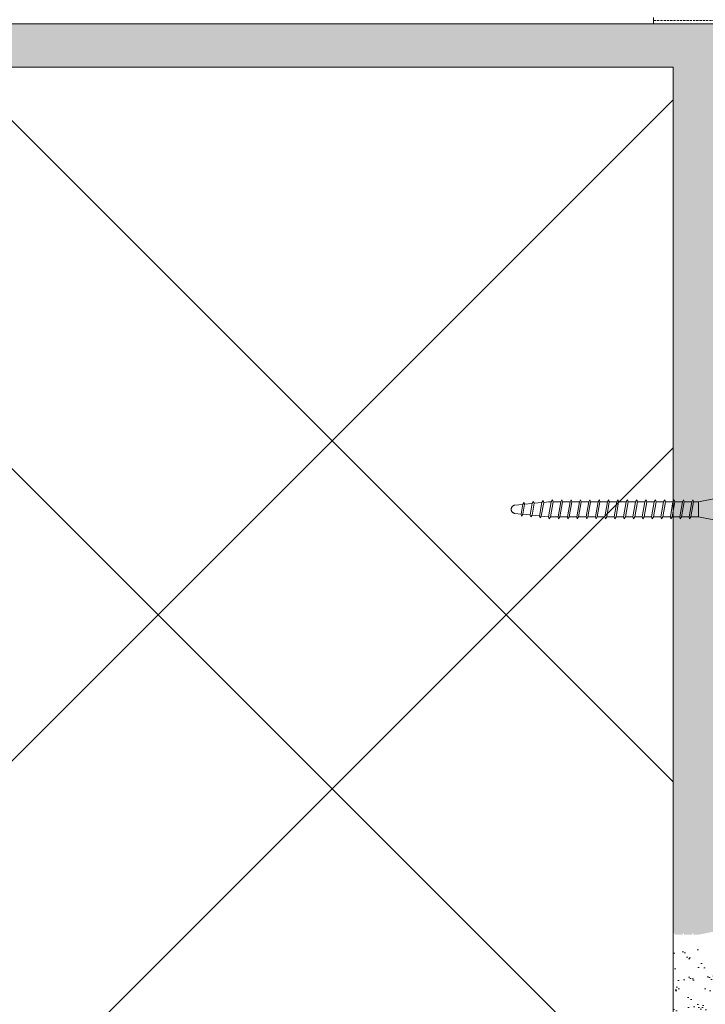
# Model space of a CAD drawing. Header units: millimetres. Extents: x -330321 to -319702, y -17713 to -4070.
# Tile 15 of 22: x -320317 to -320159, y -11245 to -11018. Entities that reach past the tile are written whole.
import ezdxf

# ---------------------------------------------------------------- set-up
doc = ezdxf.new("R2010")
doc.units = ezdxf.units.MM
doc.header["$MEASUREMENT"] = 0
doc.linetypes.add('DASHED', pattern=[19.05, 12.7, -6.35])
doc.linetypes.add('ČÁRKOVANÁ', pattern=[0.75, 0.5, -0.25])
pattern_1 = [(37.5, (-469033.5807, -34954.966), (-0.1574834, 4.81705942), [0, -3.8, 0, -4.25, 0, -4.0625]), (7.5, (-469033.581, -34954.966), (4.42444176, 7.05536516), [0, -2.05, 0, -3.425, 0, -1.3125]), (327.5, (-469036.6557, -34954.966), (7.78535465, 0.01414763), [0, -1.25, 0, -4.5, 0, -5.875]), (317.5, (-469036.656, -34954.966), (7.5153165, 2.1941889), [0, -0.625, 0, -2.95, 0, -3.375])]

msp = doc.modelspace()

# ---------------------------------------------------------------- hatches: boundary and pattern name
at = {"linetype": 'Continuous', "lineweight": 20, "true_color": 0xff6600}
h = msp.add_hatch(dxfattribs=at)
h.set_pattern_fill('AR_SAND_0001', color=30, style=0, pattern_type=2)
h.set_pattern_definition(pattern_1)
h.paths.add_polyline_path([(-320381.31, -11019.27), (-320381.31, -11029.27), (-320166.58, -11029.27), (-320166.58, -11228.73), (-320166.32, -11228.34), (-320166.18, -11228.77), (-320164.45, -11228.77), (-320164.16, -11228.34), (-320164.02, -11228.77), (-320162.3, -11228.77), (-320162.01, -11228.34), (-320161.87, -11228.77), (-320160.76, -11228.77), (-320156.58, -11227.93), (-320156.58, -11019.27)])
at = {"linetype": 'Continuous', "lineweight": 35}
msp.add_hatch(color=8, dxfattribs=at).paths.add_polyline_path([(-320381.31, -11019.27), (-320381.31, -11023.27), (-320160.58, -11023.27), (-320160.57, -11157.13), (-320156.58, -11156.33), (-320156.58, -11019.27)])
at = {"linetype": 'Continuous', "lineweight": 13}
h = msp.add_hatch(dxfattribs=at)
h.set_pattern_fill('ZDIVO2_0001', color=254, style=0, pattern_type=2)
h.set_pattern_definition([(45, (-469128.25, -49237.26), (-124.4508, 124.4508), []), (45, (-469048.25, -49237.26), (-124.4508, 124.4508), []), (135, (-469128.25, -49237.26), (124.4508, 124.4508), []), (135, (-469048.25, -49237.26), (124.4508, 124.4508), [])])
h.paths.add_polyline_path([(-320470.55, -11029.27), (-320600.94, -11029.27), (-320600.94, -11329.27), (-320166.58, -11329.25), (-320166.58, -11232.21), (-320166.78, -11232.21), (-320167.07, -11232.64), (-320167.21, -11232.21), (-320168.93, -11232.21), (-320169.23, -11232.64), (-320169.36, -11232.21), (-320171.09, -11232.21), (-320171.38, -11232.64), (-320171.52, -11232.21), (-320173.24, -11232.21), (-320173.53, -11232.64), (-320173.67, -11232.21), (-320175.39, -11232.21), (-320175.68, -11232.64), (-320175.82, -11232.21), (-320177.54, -11232.21), (-320177.83, -11232.64), (-320177.97, -11232.21), (-320179.69, -11232.21), (-320179.98, -11232.64), (-320180.12, -11232.21), (-320181.84, -11232.21), (-320182.13, -11232.64), (-320182.27, -11232.21), (-320184, -11232.21), (-320184.29, -11232.64), (-320184.43, -11232.21), (-320186.15, -11232.21), (-320186.44, -11232.64), (-320186.58, -11232.21), (-320188.3, -11232.21), (-320188.59, -11232.64), (-320188.73, -11232.21), (-320190.45, -11232.21), (-320190.74, -11232.64), (-320190.88, -11232.21), (-320192.6, -11232.21), (-320192.89, -11232.64), (-320193.03, -11232.21), (-320194.75, -11232.21), (-320195.04, -11232.64), (-320195.18, -11232.21), (-320196.87, -11232.04), (-320197.17, -11232.47), (-320197.31, -11232.04), (-320197.3, -11232), (-320198.99, -11231.83), (-320199.28, -11232.26), (-320199.42, -11231.83), (-320199.41, -11231.79), (-320201.1, -11231.62), (-320201.39, -11232.05), (-320201.53, -11231.62), (-320201.53, -11231.58), (-320202.93, -11231.43, -0.904988), (-320202.93, -11229.54), (-320201.14, -11229.36), (-320201.13, -11229.32), (-320200.84, -11228.89), (-320200.7, -11229.32), (-320198.95, -11229.14), (-320198.94, -11229.1), (-320198.65, -11228.67), (-320198.51, -11229.1), (-320196.76, -11228.92), (-320196.75, -11228.88), (-320196.46, -11228.45), (-320196.32, -11228.88), (-320195.18, -11228.77), (-320194.58, -11228.77), (-320194.29, -11228.34), (-320194.15, -11228.77), (-320192.42, -11228.77), (-320192.13, -11228.34), (-320191.99, -11228.77), (-320190.27, -11228.77), (-320189.98, -11228.34), (-320189.84, -11228.77), (-320188.12, -11228.77), (-320187.83, -11228.34), (-320187.69, -11228.77), (-320185.97, -11228.77), (-320185.68, -11228.34), (-320185.54, -11228.77), (-320183.82, -11228.77), (-320183.53, -11228.34), (-320183.39, -11228.77), (-320181.67, -11228.77), (-320181.38, -11228.34), (-320181.24, -11228.77), (-320179.52, -11228.77), (-320179.22, -11228.34), (-320179.09, -11228.77), (-320177.36, -11228.77), (-320177.07, -11228.34), (-320176.93, -11228.77), (-320175.21, -11228.77), (-320174.92, -11228.34), (-320174.78, -11228.77), (-320173.06, -11228.77), (-320172.77, -11228.34), (-320172.63, -11228.77), (-320170.91, -11228.77), (-320170.62, -11228.34), (-320170.48, -11228.77), (-320168.76, -11228.77), (-320168.47, -11228.34), (-320168.33, -11228.77), (-320166.61, -11228.77), (-320166.58, -11228.73), (-320166.58, -11029.27), (-320462.55, -11029.27), (-320462.55, -11081.41, -0.146838), (-320463.55, -11083.91), (-320469.55, -11083.91, -0.146839), (-320470.55, -11081.41)])
at = {"linetype": 'Continuous', "lineweight": 20, "true_color": 0xff6600}
h = msp.add_hatch(dxfattribs=at)
h.set_pattern_fill('AR_SAND_0001', color=30, style=0, pattern_type=2)
h.set_pattern_definition(pattern_1)
h.paths.add_polyline_path([(-320166.58, -11329.25), (-320156.4, -11329.25), (-320156.58, -11233.04), (-320160.76, -11232.21), (-320162.48, -11232.21), (-320162.77, -11232.64), (-320162.91, -11232.21), (-320164.63, -11232.21), (-320164.92, -11232.64), (-320165.06, -11232.21), (-320166.58, -11232.21)])

# ---------------------------------------------------------------- linework, layer by layer
at = {"color": 48, "linetype": 'Continuous', "lineweight": 20, "true_color": 0x5a400a}
for p, q in [((-320156.58, -11019.27), (-320460.92, -11019.27)), ((-320171.1, -11017.85), (-320171.1, -11019.27)), ((-320460.92, -11029.27), (-320166.58, -11029.27)), ((-320166.58, -11029.27), (-320166.58, -11329.27))]:
    msp.add_line(p, q, dxfattribs=at)
at = {"color": 7, "linetype": 'DASHED', "lineweight": 20}
for p, q in [((-320160.76, -11129.22), (-320156.46, -11128.36)), ((-320201.14, -11129.82), (-320202.93, -11130)), ((-320201.53, -11132.07), (-320201.13, -11129.77)), ((-320200.84, -11129.34), (-320201.13, -11129.77)), ((-320201.1, -11132.07), (-320200.7, -11129.77)), ((-320200.7, -11129.77), (-320200.84, -11129.34)), ((-320198.95, -11129.6), (-320200.7, -11129.77)), ((-320199.42, -11132.28), (-320198.94, -11129.56)), ((-320198.99, -11132.28), (-320198.51, -11129.56)), ((-320198.65, -11129.12), (-320198.94, -11129.56)), ((-320198.51, -11129.56), (-320198.65, -11129.12)), ((-320196.76, -11129.38), (-320198.51, -11129.56)), ((-320197.31, -11132.5), (-320196.75, -11129.34)), ((-320196.87, -11132.5), (-320196.32, -11129.34)), ((-320196.46, -11128.91), (-320196.75, -11129.34)), ((-320196.32, -11129.34), (-320196.46, -11128.91)), ((-320195.18, -11129.22), (-320196.32, -11129.34)), ((-320195.18, -11132.67), (-320194.58, -11129.22)), ((-320194.58, -11129.22), (-320195.18, -11129.22)), ((-320194.75, -11132.67), (-320194.15, -11129.22)), ((-320194.29, -11128.79), (-320194.58, -11129.22)), ((-320194.15, -11129.22), (-320194.29, -11128.79)), ((-320192.42, -11129.22), (-320194.15, -11129.22)), ((-320192.42, -11129.22), (-320194.15, -11129.22)), ((-320193.03, -11132.67), (-320192.42, -11129.22)), ((-320192.6, -11132.67), (-320191.99, -11129.22)), ((-320192.13, -11128.79), (-320192.42, -11129.22)), ((-320191.99, -11129.22), (-320192.13, -11128.79)), ((-320190.27, -11129.22), (-320191.99, -11129.22)), ((-320190.27, -11129.22), (-320191.99, -11129.22)), ((-320190.88, -11132.67), (-320190.27, -11129.22)), ((-320190.45, -11132.67), (-320189.84, -11129.22)), ((-320189.98, -11128.79), (-320190.27, -11129.22)), ((-320189.84, -11129.22), (-320189.98, -11128.79)), ((-320188.12, -11129.22), (-320189.84, -11129.22)), ((-320188.73, -11132.67), (-320188.12, -11129.22)), ((-320188.3, -11132.67), (-320187.69, -11129.22)), ((-320187.83, -11128.79), (-320188.12, -11129.22)), ((-320187.69, -11129.22), (-320187.83, -11128.79)), ((-320185.97, -11129.22), (-320187.69, -11129.22)), ((-320186.58, -11132.67), (-320185.97, -11129.22)), ((-320186.15, -11132.67), (-320185.54, -11129.22)), ((-320185.68, -11128.79), (-320185.97, -11129.22)), ((-320185.54, -11129.22), (-320185.68, -11128.79)), ((-320183.82, -11129.22), (-320185.54, -11129.22)), ((-320184.43, -11132.67), (-320183.82, -11129.22)), ((-320184, -11132.67), (-320183.39, -11129.22)), ((-320183.53, -11128.79), (-320183.82, -11129.22)), ((-320183.39, -11129.22), (-320183.53, -11128.79)), ((-320181.67, -11129.22), (-320183.39, -11129.22)), ((-320182.27, -11132.67), (-320181.67, -11129.22)), ((-320181.84, -11132.67), (-320181.24, -11129.22)), ((-320181.38, -11128.79), (-320181.67, -11129.22)), ((-320181.24, -11129.22), (-320181.38, -11128.79)), ((-320179.52, -11129.22), (-320181.24, -11129.22)), ((-320180.12, -11132.67), (-320179.52, -11129.22)), ((-320179.69, -11132.67), (-320179.09, -11129.22)), ((-320179.22, -11128.79), (-320179.52, -11129.22)), ((-320179.09, -11129.22), (-320179.22, -11128.79)), ((-320177.36, -11129.22), (-320179.09, -11129.22)), ((-320177.97, -11132.67), (-320177.36, -11129.22)), ((-320177.54, -11132.67), (-320176.93, -11129.22)), ((-320177.07, -11128.79), (-320177.36, -11129.22)), ((-320176.93, -11129.22), (-320177.07, -11128.79)), ((-320175.21, -11129.22), (-320176.93, -11129.22)), ((-320175.82, -11132.67), (-320175.21, -11129.22)), ((-320175.39, -11132.67), (-320174.78, -11129.22)), ((-320174.92, -11128.79), (-320175.21, -11129.22)), ((-320174.78, -11129.22), (-320174.92, -11128.79)), ((-320173.06, -11129.22), (-320174.78, -11129.22)), ((-320173.67, -11132.67), (-320173.06, -11129.22)), ((-320173.24, -11132.67), (-320172.63, -11129.22)), ((-320172.77, -11128.79), (-320173.06, -11129.22)), ((-320172.63, -11129.22), (-320172.77, -11128.79)), ((-320170.91, -11129.22), (-320172.63, -11129.22)), ((-320171.52, -11132.67), (-320170.91, -11129.22)), ((-320171.09, -11132.67), (-320170.48, -11129.22)), ((-320170.62, -11128.79), (-320170.91, -11129.22)), ((-320170.48, -11129.22), (-320170.62, -11128.79)), ((-320168.76, -11129.22), (-320170.48, -11129.22)), ((-320169.36, -11132.67), (-320168.76, -11129.22)), ((-320168.93, -11132.67), (-320168.33, -11129.22)), ((-320168.47, -11128.79), (-320168.76, -11129.22)), ((-320168.33, -11129.22), (-320168.47, -11128.79)), ((-320166.61, -11129.22), (-320168.33, -11129.22)), ((-320167.21, -11132.67), (-320166.61, -11129.22)), ((-320166.78, -11132.67), (-320166.18, -11129.22)), ((-320166.32, -11128.79), (-320166.61, -11129.22)), ((-320166.18, -11129.22), (-320166.32, -11128.79)), ((-320164.45, -11129.22), (-320166.18, -11129.22)), ((-320165.06, -11132.67), (-320164.45, -11129.22)), ((-320164.63, -11132.67), (-320164.02, -11129.22)), ((-320164.16, -11128.79), (-320164.45, -11129.22)), ((-320164.02, -11129.22), (-320164.16, -11128.79)), ((-320162.3, -11129.22), (-320164.02, -11129.22)), ((-320162.91, -11132.67), (-320162.3, -11129.22)), ((-320162.91, -11132.67), (-320162.3, -11129.22)), ((-320162.48, -11132.67), (-320161.87, -11129.22)), ((-320162.48, -11132.67), (-320161.87, -11129.22)), ((-320162.01, -11128.79), (-320162.3, -11129.22)), ((-320162.01, -11128.79), (-320162.3, -11129.22)), ((-320161.87, -11129.22), (-320162.01, -11128.79)), ((-320161.87, -11129.22), (-320162.01, -11128.79)), ((-320160.76, -11129.22), (-320161.87, -11129.22)), ((-320160.76, -11132.67), (-320160.76, -11129.22)), ((-320201.53, -11132.03), (-320202.93, -11131.89)), ((-320201.39, -11132.5), (-320201.53, -11132.07)), ((-320201.1, -11132.07), (-320201.39, -11132.5)), ((-320199.41, -11132.24), (-320201.1, -11132.07)), ((-320199.28, -11132.71), (-320199.42, -11132.28)), ((-320198.99, -11132.28), (-320199.28, -11132.71)), ((-320197.3, -11132.45), (-320198.99, -11132.28)), ((-320197.17, -11132.93), (-320197.31, -11132.5)), ((-320196.87, -11132.5), (-320197.17, -11132.93)), ((-320195.18, -11132.67), (-320196.87, -11132.5)), ((-320195.04, -11133.1), (-320195.18, -11132.67)), ((-320194.75, -11132.67), (-320195.04, -11133.1)), ((-320193.03, -11132.67), (-320194.75, -11132.67)), ((-320193.03, -11132.67), (-320194.75, -11132.67)), ((-320192.89, -11133.1), (-320193.03, -11132.67)), ((-320192.6, -11132.67), (-320192.89, -11133.1)), ((-320190.88, -11132.67), (-320192.6, -11132.67)), ((-320190.88, -11132.67), (-320192.6, -11132.67)), ((-320190.74, -11133.1), (-320190.88, -11132.67)), ((-320190.45, -11132.67), (-320190.74, -11133.1)), ((-320188.73, -11132.67), (-320190.45, -11132.67)), ((-320188.59, -11133.1), (-320188.73, -11132.67)), ((-320188.3, -11132.67), (-320188.59, -11133.1)), ((-320186.58, -11132.67), (-320188.3, -11132.67)), ((-320186.44, -11133.1), (-320186.58, -11132.67)), ((-320186.15, -11132.67), (-320186.44, -11133.1)), ((-320184.43, -11132.67), (-320186.15, -11132.67)), ((-320184.29, -11133.1), (-320184.43, -11132.67)), ((-320184, -11132.67), (-320184.29, -11133.1)), ((-320182.27, -11132.67), (-320184, -11132.67)), ((-320182.13, -11133.1), (-320182.27, -11132.67)), ((-320181.84, -11132.67), (-320182.13, -11133.1)), ((-320180.12, -11132.67), (-320181.84, -11132.67)), ((-320179.98, -11133.1), (-320180.12, -11132.67)), ((-320179.69, -11132.67), (-320179.98, -11133.1)), ((-320177.97, -11132.67), (-320179.69, -11132.67)), ((-320177.83, -11133.1), (-320177.97, -11132.67)), ((-320177.54, -11132.67), (-320177.83, -11133.1)), ((-320175.82, -11132.67), (-320177.54, -11132.67)), ((-320175.68, -11133.1), (-320175.82, -11132.67)), ((-320175.39, -11132.67), (-320175.68, -11133.1)), ((-320173.67, -11132.67), (-320175.39, -11132.67)), ((-320173.53, -11133.1), (-320173.67, -11132.67)), ((-320173.24, -11132.67), (-320173.53, -11133.1)), ((-320171.52, -11132.67), (-320173.24, -11132.67)), ((-320171.38, -11133.1), (-320171.52, -11132.67)), ((-320171.09, -11132.67), (-320171.38, -11133.1)), ((-320169.36, -11132.67), (-320171.09, -11132.67)), ((-320169.23, -11133.1), (-320169.36, -11132.67)), ((-320168.93, -11132.67), (-320169.23, -11133.1)), ((-320167.21, -11132.67), (-320168.93, -11132.67)), ((-320167.07, -11133.1), (-320167.21, -11132.67)), ((-320166.78, -11132.67), (-320167.07, -11133.1)), ((-320165.06, -11132.67), (-320166.78, -11132.67)), ((-320164.92, -11133.1), (-320165.06, -11132.67)), ((-320164.63, -11132.67), (-320164.92, -11133.1)), ((-320162.91, -11132.67), (-320164.63, -11132.67)), ((-320162.77, -11133.1), (-320162.91, -11132.67)), ((-320162.77, -11133.1), (-320162.91, -11132.67)), ((-320162.48, -11132.67), (-320162.77, -11133.1)), ((-320162.48, -11132.67), (-320162.77, -11133.1)), ((-320160.76, -11132.67), (-320162.48, -11132.67)), ((-320156.46, -11133.53), (-320160.76, -11132.67))]:
    msp.add_line(p, q, dxfattribs=at)
at = {"color": 7, "linetype": 'ČÁRKOVANÁ', "lineweight": 13}
msp.add_lwpolyline([(-320141.24, -11035.37), (-320141.24, -11018.55), (-320171.1, -11018.55)], dxfattribs=at)
at = {"color": 7, "linetype": 'DASHED', "lineweight": 20}
msp.add_arc((-320202.84, -11130.94), 0.951, 95.7106, 264.2894, dxfattribs=at)

doc.saveas('drawing.dxf')
